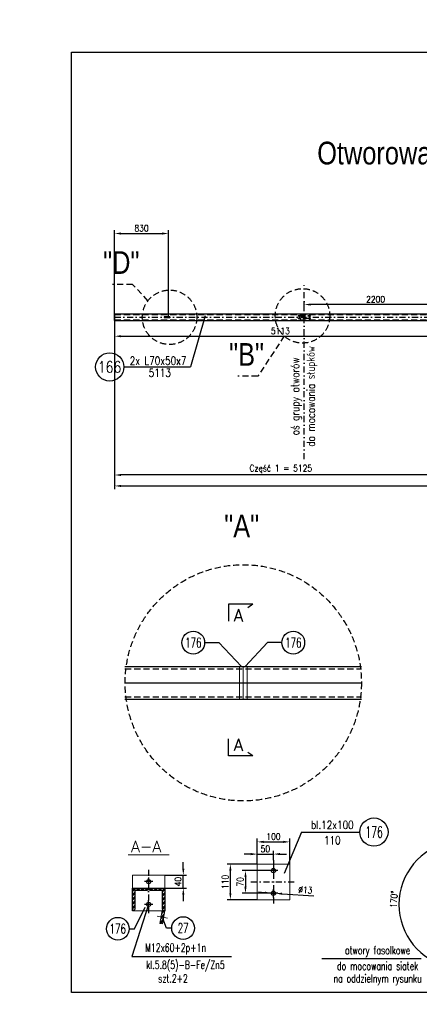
# Model space of a CAD drawing. Header units: millimetres. Extents: x -34919 to 306996, y -293018 to -145733.
# Tile 155 of 256: x 73727 to 74960, y -196154 to -193117. Entities that reach past the tile are written whole.
import ezdxf
from ezdxf.enums import TextEntityAlignment as Align

# ---------------------------------------------------------------- set-up
doc = ezdxf.new("R2010")
doc.units = ezdxf.units.MM
doc.header["$LTSCALE"] = 3
doc.linetypes.add('DASHDOT', pattern=[25.4, 12.7, -6.35, 0, -6.35])
doc.linetypes.add('HIDDEN', pattern=[9.525, 6.35, -3.175])
for name, color, linetype in [('0_18', 4, 'Continuous'), ('1_Słupy', 1, 'Continuous'), ('CIENKA', 4, 'Continuous'), ('K-wypełnienia', 8, 'Continuous'), ('LAYER0', 7, 'Continuous'), ('poziome 1', 7, 'Continuous'), ('Prz', 5, 'Continuous'), ('slupki', 7, 'Continuous'), ('stezenia', 4, 'Continuous'), ('TROJKAT', 21, 'Continuous')]:
    doc.layers.add(name, color=color, linetype=linetype)
doc.layers.add('OPISY', color=2, linetype='Continuous', lineweight=13)
doc.layers.add('SIATKA', color=5, linetype='Continuous', lineweight=18)
doc.styles.add('ARIAL', font='arial.ttf', dxfattribs={"width": 0.7, "height": 300})
doc.styles.add('NOVE3', font='romans.shx', dxfattribs={"width": 0.7})
doc.styles.add('R20', font='romans.shx', dxfattribs={"width": 0.85})
doc.styles.add('R50', font='romans.shx', dxfattribs={"width": 0.85, "height": 50})
doc.styles.add('ROMANS', font='romans.shx')
doc.styles.add('WYMIARY', font='ROMANS.shx', dxfattribs={"width": 0.75, "oblique": 15})
doc.dimstyles.new('Skala 1_10', dxfattribs={"dimscale": 10, "dimtxt": 2, "dimasz": 2, "dimexe": 1, "dimexo": 0, "dimtad": 1, "dimdec": 0, "dimdsep": 46, "dimtxsty": 'R20', "dimcen": 0, "dimclrd": 4, "dimclre": 4, "dimclrt": 3, "dimadec": 0, "dimazin": 0, "dimtfac": 1, "dimtdec": 0, "dimtix": 1, "dimtmove": 0, "dimatfit": 2, "dimfxl": 1, "dimtolj": 1, "dimtzin": 0, "dimarcsym": 0})
doc.dimstyles.new('Skala 1_10_50', dxfattribs={"dimscale": 10, "dimtxt": 2, "dimasz": 2, "dimexe": 1, "dimexo": 0, "dimtad": 1, "dimdec": 0, "dimlfac": 5, "dimdsep": 46, "dimtxsty": 'R20', "dimcen": 0, "dimclrd": 4, "dimclre": 4, "dimclrt": 3, "dimadec": 0, "dimazin": 0, "dimtfac": 1, "dimtdec": 0, "dimtix": 1, "dimtmove": 0, "dimatfit": 2, "dimfxl": 1, "dimtolj": 1, "dimtzin": 0, "dimarcsym": 0})

# ---------------------------------------------------------------- blocks, each defined once
blk = doc.blocks.new('A$C1702099F')
at = {"color": 6}
for p, q in [((13, 6.5), (-13, 6.5)), ((13, -6.5), (-13, -6.5))]:
    blk.add_line(p, q, dxfattribs=at)
for centre, start, end in [((-13, 0), 90, 270), ((13, 0), 270, 90)]:
    blk.add_arc(centre, 6.5, start, end, dxfattribs=at)
blk = doc.blocks.new('*D1513')
at = {"layer": 'Defpoints', "color": 0, "transparency": 16777216}
for p in [(74020.3, -194024.4), (75045.3, -194008.4), (74020.3, -194521.1)]:
    blk.add_point(p, dxfattribs=at)
at = {"layer": 'stezenia', "color": 4, "lineweight": -2, "transparency": 16777216}
for p, q in [((74020.3, -194024.4), (74020.3, -194531.1)), ((75045.3, -194008.4), (75045.3, -194531.1)), ((75025.3, -194521.1), (74040.3, -194521.1))]:
    blk.add_line(p, q, dxfattribs=at)
at = {"layer": 'stezenia', "color": 4, "transparency": 16777216}
for points in [[(74040.3, -194517.8), (74040.3, -194524.4), (74020.3, -194521.1)], [(75025.3, -194517.8), (75025.3, -194524.4), (75045.3, -194521.1)]]:
    blk.add_solid(points, dxfattribs=at)
at = {"layer": 'stezenia', "color": 3, "transparency": 16777216, "insert": (74532.8, -194502.5), "char_height": 20, "attachment_point": 5, "style": 'R20'}
blk.add_mtext('\\A1;Część 1 = 5125', dxfattribs=at)
blk = doc.blocks.new('*D1620')
at = {"layer": 'Defpoints', "color": 0, "transparency": 16777216}
for p in [(74605.3, -193995.5), (74605.3, -194015.5, 0), (75045.3, -194008.4)]:
    blk.add_point(p, dxfattribs=at)
at = {"layer": 'stezenia', "color": 4, "lineweight": -2, "transparency": 16777216}
for p, q in [((74605.3, -194015.5), (74605.3, -193985.5)), ((75025.3, -193995.5), (74625.3, -193995.5)), ((75045.3, -194008.4), (75045.3, -193985.5))]:
    blk.add_line(p, q, dxfattribs=at)
at = {"layer": 'stezenia', "color": 4, "transparency": 16777216}
for points in [[(74625.3, -193992.2), (74625.3, -193998.8), (74605.3, -193995.5)], [(75025.3, -193992.2), (75025.3, -193998.8), (75045.3, -193995.5)]]:
    blk.add_solid(points, dxfattribs=at)
at = {"layer": 'stezenia', "color": 3, "transparency": 16777216, "insert": (74825.3, -193979.3), "char_height": 20, "attachment_point": 5, "style": 'R20'}
blk.add_mtext('\\A1;2200', dxfattribs=at)
blk = doc.blocks.new('*D1625')
at = {"layer": 'Defpoints', "color": 0, "transparency": 16777216}
for p in [(74020.3, -194044.4, 0), (75042.9, -194044.4, 0), (75042.9, -194093.1)]:
    blk.add_point(p, dxfattribs=at)
at = {"layer": 'stezenia', "color": 4, "lineweight": -2, "transparency": 16777216}
for p, q in [((74020.3, -194044.4), (74020.3, -194103.1)), ((75042.9, -194044.4), (75042.9, -194103.1)), ((74040.3, -194093.1), (75022.9, -194093.1))]:
    blk.add_line(p, q, dxfattribs=at)
at = {"layer": 'stezenia', "color": 4, "transparency": 16777216}
for points in [[(74040.3, -194089.8), (74040.3, -194096.5), (74020.3, -194093.1)], [(75022.9, -194089.8), (75022.9, -194096.5), (75042.9, -194093.1)]]:
    blk.add_solid(points, dxfattribs=at)
at = {"layer": 'stezenia', "color": 3, "transparency": 16777216, "insert": (74531.6, -194076.9), "char_height": 20, "attachment_point": 5, "style": 'R20'}
blk.add_mtext('\\A1;5113', dxfattribs=at)
blk = doc.blocks.new('*D1515')
at = {"layer": 'Defpoints', "color": 0, "transparency": 16777216}
for p in [(74377.3, -195721), (74460.2, -195721), (74460.2, -195831)]:
    blk.add_point(p, dxfattribs=at)
at = {"layer": 'SIATKA', "color": 4, "lineweight": -2, "transparency": 16777216}
for p, q in [((74460.2, -195721), (74367.3, -195721)), ((74377.3, -195811), (74377.3, -195741)), ((74460.2, -195831), (74367.3, -195831))]:
    blk.add_line(p, q, dxfattribs=at)
at = {"layer": 'SIATKA', "color": 4, "transparency": 16777216}
for points in [[(74374, -195741), (74380.7, -195741), (74377.3, -195721)], [(74374, -195811), (74380.7, -195811), (74377.3, -195831)]]:
    blk.add_solid(points, dxfattribs=at)
at = {"layer": 'SIATKA', "color": 3, "transparency": 16777216, "insert": (74361.1, -195776), "char_height": 20, "attachment_point": 5, "rotation": 90, "style": 'R20'}
blk.add_mtext('\\A1;110', dxfattribs=at)
blk = doc.blocks.new('*D1516')
at = {"layer": 'Defpoints', "color": 0, "transparency": 16777216}
for p in [(74560.2, -195652.6), (74460.2, -195721), (74560.2, -195721)]:
    blk.add_point(p, dxfattribs=at)
at = {"layer": 'SIATKA', "color": 4, "lineweight": -2, "transparency": 16777216}
for p, q in [((74460.2, -195721), (74460.2, -195642.6)), ((74560.2, -195721), (74560.2, -195642.6)), ((74480.2, -195652.6), (74540.2, -195652.6))]:
    blk.add_line(p, q, dxfattribs=at)
at = {"layer": 'SIATKA', "color": 4, "transparency": 16777216}
for points in [[(74480.2, -195649.2), (74480.2, -195655.9), (74460.2, -195652.6)], [(74540.2, -195649.2), (74540.2, -195655.9), (74560.2, -195652.6)]]:
    blk.add_solid(points, dxfattribs=at)
at = {"layer": 'SIATKA', "color": 3, "lineweight": 0, "transparency": 16777216, "insert": (74510.2, -195636.3), "char_height": 20, "attachment_point": 5, "style": 'R20'}
blk.add_mtext('\\A1;100', dxfattribs=at)
blk = doc.blocks.new('*D1517')
at = {"layer": 'Defpoints', "color": 0, "transparency": 16777216}
for p in [(74497.2, -195741), (74423.9, -195811), (74497.2, -195811)]:
    blk.add_point(p, dxfattribs=at)
at = {"layer": 'SIATKA', "color": 4, "lineweight": -2, "transparency": 16777216}
for p, q in [((74497.2, -195741), (74413.9, -195741)), ((74423.9, -195761), (74423.9, -195791)), ((74497.2, -195811), (74413.9, -195811))]:
    blk.add_line(p, q, dxfattribs=at)
at = {"layer": 'SIATKA', "color": 4, "transparency": 16777216}
for points in [[(74420.6, -195761), (74427.2, -195761), (74423.9, -195741)], [(74420.6, -195791), (74427.2, -195791), (74423.9, -195811)]]:
    blk.add_solid(points, dxfattribs=at)
at = {"layer": 'SIATKA', "color": 3, "transparency": 16777216, "insert": (74407.6, -195776), "char_height": 20, "attachment_point": 5, "rotation": 90, "style": 'R20'}
blk.add_mtext('\\A1;70', dxfattribs=at)
blk = doc.blocks.new('*D1518')
at = {"layer": 'Defpoints', "color": 0, "transparency": 16777216}
for p in [(74510.2, -195690.3), (74460.2, -195721), (74510.2, -195709.5)]:
    blk.add_point(p, dxfattribs=at)
at = {"layer": 'SIATKA', "color": 4, "lineweight": -2, "transparency": 16777216}
for p, q in [((74440.2, -195690.3), (74420.2, -195690.3)), ((74460.2, -195721), (74460.2, -195680.3)), ((74460.2, -195690.3), (74510.2, -195690.3)), ((74510.2, -195709.5), (74510.2, -195680.3)), ((74530.2, -195690.3), (74550.2, -195690.3))]:
    blk.add_line(p, q, dxfattribs=at)
at = {"layer": 'SIATKA', "color": 4, "transparency": 16777216}
for points in [[(74440.2, -195686.9), (74440.2, -195693.6), (74460.2, -195690.3)], [(74530.2, -195686.9), (74530.2, -195693.6), (74510.2, -195690.3)]]:
    blk.add_solid(points, dxfattribs=at)
at = {"layer": 'SIATKA', "color": 3, "transparency": 16777216, "insert": (74485.2, -195674), "char_height": 20, "attachment_point": 5, "style": 'R20'}
blk.add_mtext('\\A1;50', dxfattribs=at)
blk = doc.blocks.new('*D1519')
at = {"layer": 'Defpoints', "color": 0, "transparency": 16777216}
for p in [(74503.7, -195810.6), (74516.7, -195811.4)]:
    blk.add_point(p, dxfattribs=at)
at = {"layer": 'SIATKA', "color": 4, "lineweight": -2, "transparency": 16777216}
for p, q in [((74483.8, -195809.3), (74463.8, -195808.1)), ((74503.7, -195810.6), (74516.7, -195811.4)), ((74536.7, -195812.6), (74635.2, -195818.7))]:
    blk.add_line(p, q, dxfattribs=at)
at = {"layer": 'SIATKA', "color": 4, "transparency": 16777216}
for points in [[(74484, -195806), (74483.6, -195812.7), (74503.7, -195810.6)], [(74536.9, -195809.3), (74536.5, -195815.9), (74516.7, -195811.4)]]:
    blk.add_solid(points, dxfattribs=at)
at = {"layer": 'SIATKA', "color": 3, "transparency": 16777216, "insert": (74608.5, -195800.8), "char_height": 20, "attachment_point": 5, "rotation": 356.4557, "style": 'R20'}
blk.add_mtext('\\A1;∅13', dxfattribs=at)
blk = doc.blocks.new('*D1628')
at = {"layer": 'Defpoints', "color": 0, "transparency": 16777216}
for p in [(74175.1, -195755.3), (74232.1, -195755.3), (74175.1, -195795.3)]:
    blk.add_point(p, dxfattribs=at)
at = {"layer": 'LAYER0', "color": 4, "lineweight": -2, "transparency": 16777216}
for p, q in [((74232.1, -195735.3), (74232.1, -195715.3)), ((74175.1, -195755.3), (74242.1, -195755.3)), ((74232.1, -195795.3), (74232.1, -195755.3)), ((74175.1, -195795.3), (74242.1, -195795.3)), ((74232.1, -195815.3), (74232.1, -195835.3))]:
    blk.add_line(p, q, dxfattribs=at)
at = {"layer": 'LAYER0', "color": 4, "transparency": 16777216}
for points in [[(74228.7, -195735.3), (74235.4, -195735.3), (74232.1, -195755.3)], [(74228.7, -195815.3), (74235.4, -195815.3), (74232.1, -195795.3)]]:
    blk.add_solid(points, dxfattribs=at)
at = {"layer": 'LAYER0', "color": 3, "transparency": 16777216, "insert": (74215.8, -195775.3), "char_height": 20, "attachment_point": 5, "rotation": 90, "style": 'R20'}
blk.add_mtext('\\A1;40', dxfattribs=at)
blk = doc.blocks.new('*D1524')
at = {"layer": 'Defpoints', "color": 0, "transparency": 16777216}
for p in [(74186.3, -193776.4), (74020.3, -194024.4), (74186.3, -194033.6, 0)]:
    blk.add_point(p, dxfattribs=at)
at = {"layer": 'stezenia', "color": 4, "lineweight": -2, "transparency": 16777216}
for p, q in [((74020.3, -194024.4), (74020.3, -193766.4)), ((74040.3, -193776.4), (74166.3, -193776.4)), ((74186.3, -194033.6), (74186.3, -193766.4))]:
    blk.add_line(p, q, dxfattribs=at)
at = {"layer": 'stezenia', "color": 4, "transparency": 16777216}
for points in [[(74040.3, -193773.1), (74040.3, -193779.8), (74020.3, -193776.4)], [(74166.3, -193773.1), (74166.3, -193779.8), (74186.3, -193776.4)]]:
    blk.add_solid(points, dxfattribs=at)
at = {"layer": 'stezenia', "color": 3, "transparency": 16777216, "insert": (74103.3, -193760.2), "char_height": 20, "attachment_point": 5, "style": 'R20'}
blk.add_mtext('\\A1;830', dxfattribs=at)
blk = doc.blocks.new('A$C65393CC2')
at = {"layer": 'slupki'}
h = blk.add_hatch(dxfattribs=at)
h.set_pattern_fill('ANSI32', angle=360)
h.set_pattern_definition([(45, (-80114.047, -2356.9), (-6.7351921, 6.7351921), []), (45, (-80109.5565, -2356.9), (-6.7351921, 6.7351921), [])])
h.paths.add_polyline_path([(-15.1, -38.7), (-7.3, -40.2), (-3.7, -20.5), (-11.6, -19.1)])
h.paths.add_polyline_path([(0, 0), (-7.9, 1.4), (-11.6, -19.1), (-3.7, -20.5)])
at = {"layer": 'SIATKA', "color": 3}
for p, q in [((-15.1, -38.7, 0), (-7.9, 1.4)), ((0, 0), (-7.9, 1.4)), ((0, 0), (-7.3, -40.2, 0)), ((8.1, -22.6, 0), (-23.4, -16.9, 0)), ((-7.3, -40.2, 0), (-15.1, -38.7, 0))]:
    blk.add_line(p, q, dxfattribs=at)
blk = doc.blocks.new('*D1633')
at = {"layer": 'Defpoints', "color": 0, "transparency": 16777216}
for p in [(74929.7, -195737.9), (75093.2, -195775.8), (75093.2, -195845.8), (75093.2, -195845.8), (75085.9, -195886, 0)]:
    blk.add_point(p, dxfattribs=at)
at = {"layer": 'SIATKA', "color": 4, "lineweight": -2, "transparency": 16777216}
for p, q in [((75093.2, -195775.8), (75093.2, -195639.9)), ((75085.9, -195886), (75056.5, -196048.4))]:
    blk.add_line(p, q, dxfattribs=at)
blk.add_arc((75093.2, -195845.8), 195.9, 95.852, 253.8857, dxfattribs=at)
at = {"layer": 'SIATKA', "color": 4, "transparency": 16777216}
for points in [[(75073.1, -195647.6), (75073.4, -195654.3), (75093.2, -195649.9)], [(75039.6, -196030.8), (75038.1, -196037.3), (75058.3, -196038.6)]]:
    blk.add_solid(points, dxfattribs=at)
at = {"layer": 'SIATKA', "color": 3, "transparency": 16777216, "insert": (74881.7, -195830), "char_height": 20, "attachment_point": 5, "rotation": 85.7348, "style": 'R20'}
blk.add_mtext('\\A1;170°', dxfattribs=at)
blk = doc.blocks.new('*D1532')
at = {"layer": 'Defpoints', "color": 0, "transparency": 16777216}
for p in [(74020.3, -194428.2), (77670.3, -194428.2), (77670.3, -194554.9)]:
    blk.add_point(p, dxfattribs=at)
at = {"layer": 'stezenia', "color": 4, "lineweight": -2, "transparency": 16777216}
for p, q in [((74020.3, -194428.2), (74020.3, -194564.9)), ((77670.3, -194428.2), (77670.3, -194564.9)), ((74040.3, -194554.9), (77650.3, -194554.9))]:
    blk.add_line(p, q, dxfattribs=at)
at = {"layer": 'stezenia', "color": 4, "transparency": 16777216}
for points in [[(74040.3, -194551.6), (74040.3, -194558.3), (74020.3, -194554.9)], [(77650.3, -194551.6), (77650.3, -194558.3), (77670.3, -194554.9)]]:
    blk.add_solid(points, dxfattribs=at)
at = {"layer": 'stezenia', "color": 3, "transparency": 16777216, "insert": (75845.3, -194538.7), "char_height": 20, "attachment_point": 5, "style": 'R20'}
blk.add_mtext('\\A1;18250', dxfattribs=at)

msp = doc.modelspace()

# ---------------------------------------------------------------- hatches: boundary and pattern name
at = {"layer": 'slupki'}
h = msp.add_hatch(dxfattribs=at)
h.set_pattern_fill('ANSI32', angle=360)
h.set_pattern_definition([(45, (22765.331, -200341.394), (-6.7351921, 6.7351921), []), (45, (22769.821, -200341.394), (-6.7351921, 6.7351921), [])])
h.paths.add_polyline_path([(74075.095, -195795.254), (74125.095, -195795.254), (74125.095, -195797.165, -0.41421356), (74120.007, -195802.254), (74082.095, -195802.254), (74082.095, -195860.165, -0.41421356), (74077.007, -195865.254), (74075.095, -195865.254)])
h.paths.add_polyline_path([(74125.095, -195797.165), (74125.095, -195795.254), (74175.095, -195795.254), (74175.095, -195865.254), (74173.184, -195865.254, -0.41421356), (74168.095, -195860.165), (74168.095, -195802.254), (74130.184, -195802.254, -0.41421356)])

# ---------------------------------------------------------------- linework, layer by layer
for p, q in [((74588.264, -194030.441, 0), (74592.341, -194030.441, 0)), ((74622.341, -194030.441, 0), (74618.264, -194030.441, 0)), ((74588.264, -194038.441, 0), (74592.341, -194038.441, 0)), ((74590.303, -194040.479, 0), (74590.303, -194036.402, 0)), ((74622.341, -194038.441, 0), (74618.264, -194038.441, 0)), ((74620.303, -194040.479, 0), (74620.303, -194036.402, 0))]:
    msp.add_line(p, q)
at = {"color": 4}
for p, q in [((74048.707, -194187.945, 0), (74254.076, -194187.945, 0)), ((74596.48, -195622.368, 0), (74776.598, -195622.368, 0))]:
    msp.add_line(p, q, dxfattribs=at)
at = {"color": 1}
for p, q in [((74446.612, -194919.633, 0), (74371.794, -194919.633, 0)), ((74371.794, -194919.633, 0), (74371.794, -194972.309, 0)), ((74446.612, -194919.633, 0), (74431.011, -194930.431, 0)), ((74371.794, -195387.706, 0), (74371.794, -195335.03, 0)), ((74446.612, -195387.706, 0), (74371.794, -195387.706, 0)), ((74446.612, -195387.706, 0), (74431.011, -195376.908, 0))]:
    msp.add_line(p, q, dxfattribs=at)
for centre in [(74590.303, -194030.441, 0), (74620.303, -194030.441, 0), (74590.303, -194038.441, 0), (74620.303, -194038.441, 0)]:
    msp.add_circle(centre, 1.3)
at = {"color": 4}
for centre in [(74262.857, -195038.183, 0), (74571.363, -195038.183, 0), (74029.942, -195920.424, 0), (74231.381, -195918.496, 0)]:
    msp.add_circle(centre, 35, dxfattribs=at)
at = {"color": 6}
for centre in [(74510.21, -195740.97, 0), (74125.095, -195775.254, 0), (74510.21, -195810.97, 0), (74125.095, -195845.254, 0)]:
    msp.add_circle(centre, 6.5, dxfattribs=at)
at = {"layer": '0_18'}
msp.add_line((74299.122, -194030.339, 0), (74254.076, -194187.945, 0), dxfattribs=at)
at = {"layer": 'CIENKA', "linetype": 'Continuous'}
for p, q in [((74297.857, -195038.183, 0), (74342.06, -195038.183, 0)), ((74536.363, -195038.183, 0), (74492.16, -195038.183, 0)), ((74596.48, -195622.368, 0), (74542.966, -195750.015, 0)), ((74064.942, -195920.424, 0), (74081.169, -195920.424, 0)), ((74196.381, -195918.496, 0), (74180.154, -195918.496, 0))]:
    msp.add_line(p, q, dxfattribs=at)
at = {"layer": 'CIENKA', "linetype": 'Continuous', "elevation": 0, "flags": 128}
for points in [[(74342.06, -195038.183), (74411.11, -195112.143)], [(74492.16, -195038.183), (74423.11, -195112.143)], [(74081.169, -195920.424), (74114.546, -195854.128)], [(74180.154, -195918.496), (74169.368, -195888.745)]]:
    msp.add_lwpolyline(points, dxfattribs=at)
at = {"layer": 'K-wypełnienia', "color": 1, "linetype": 'Continuous'}
for centre in [(74005.141, -194187.945, 0), (74820.164, -195622.368, 0)]:
    msp.add_circle(centre, 43.566, dxfattribs=at)
at = {"layer": 'OPISY', "color": 1, "elevation": 0, "flags": 128}
msp.add_lwpolyline([(74188.21, -195692.806), (74061.98, -195692.806)], dxfattribs=at)
at = {"layer": 'poziome 1', "color": 3, "linetype": 'HIDDEN'}
for p, q in [((74075.483, -193933.415, 0), (74013.826, -193933.415, 0)), ((74122.925, -193983.718, 0), (74075.483, -193933.415, 0)), ((74543.202, -194092.471, 0), (74461.856, -194216.843, 0)), ((74461.856, -194216.843, 0), (74400.199, -194216.843, 0))]:
    msp.add_line(p, q, dxfattribs=at)
at = {"layer": 'poziome 1', "color": 3}
for p, q in [((74020.303, -194024.441, 0), (77670.303, -194024.441, 0)), ((74020.303, -194044.441, 0), (77670.303, -194044.441, 0)), ((74052.03, -195112.143, 0), (74781.486, -195112.143, 0)), ((74052.03, -195212.143, 0), (74781.486, -195212.143, 0))]:
    msp.add_line(p, q, dxfattribs=at)
at = {"layer": 'poziome 1', "linetype": 'HIDDEN'}
for p, q in [((74020.303, -194025.841, 0), (77670.303, -194025.841, 0)), ((74020.303, -194043.041, 0), (77670.303, -194043.041, 0)), ((74052.03, -195119.143, 0), (74781.486, -195119.143, 0)), ((74052.03, -195205.143, 0), (74781.486, -195205.143, 0))]:
    msp.add_line(p, q, dxfattribs=at)
at = {"layer": 'poziome 1', "color": 4}
msp.add_line((74052.03, -195162.143, 0), (74781.486, -195162.143, 0), dxfattribs=at)
at = {"layer": 'poziome 1', "color": 2, "elevation": 0}
for points in [[(74075.095, -195795.254), (74125.095, -195795.254), (74125.095, -195797.165, -0.41421356), (74120.007, -195802.254), (74082.095, -195802.254), (74082.095, -195860.165, -0.41421356), (74077.007, -195865.254), (74075.095, -195865.254)], [(74125.095, -195797.165), (74125.095, -195795.254), (74175.095, -195795.254), (74175.095, -195865.254), (74173.184, -195865.254, -0.41421356), (74168.095, -195860.165), (74168.095, -195802.254), (74130.184, -195802.254, -0.41421356)]]:
    msp.add_lwpolyline(points, format="xyb", close=True, dxfattribs=at)
at = {"layer": 'poziome 1', "color": 3, "linetype": 'HIDDEN'}
for centre, radius in [((74189.612, -194034.826, 0), 84.018), ((74599.869, -194030.441, 0), 84.018), ((74417.11, -195162.143, 0), 364.376)]:
    msp.add_circle(centre, radius, dxfattribs=at)
at = {"layer": 'Prz', "elevation": 0}
msp.add_lwpolyline([(77987.395, -196117.464), (73887.395, -196117.464), (73887.395, -193217.464), (77987.395, -193217.464)], close=True, dxfattribs=at)
at = {"layer": 'SIATKA', "color": 6, "elevation": 0}
for points in [[(74405.11, -195212.143), (74417.11, -195212.143), (74417.11, -195112.143), (74405.11, -195112.143)], [(74429.11, -195212.143), (74417.11, -195212.143), (74417.11, -195112.143), (74429.11, -195112.143)]]:
    msp.add_lwpolyline(points, close=True, dxfattribs=at)
for points in [[(74460.21, -195830.97), (74460.21, -195720.97), (74560.21, -195720.97), (74560.21, -195830.97), (74460.21, -195830.97)], [(74075.095, -195865.254), (74075.095, -195755.254), (74175.095, -195755.254), (74175.095, -195865.254), (74075.095, -195865.254)]]:
    msp.add_lwpolyline(points, dxfattribs=at)
at = {"layer": 'slupki', "color": 4, "linetype": 'DASHDOT', "ltscale": 0.5}
for p, q in [((74605.303, -194472.621, 0), (74605.303, -193935.741, 0)), ((74020.303, -194034.441, 0), (77670.303, -194034.441, 0))]:
    msp.add_line(p, q, dxfattribs=at)
at = {"layer": 'slupki', "color": 4, "linetype": 'DASHDOT', "ltscale": 0.5, "elevation": 0}
msp.add_lwpolyline([(74590.303, -194030.441), (74620.303, -194030.441), (74620.303, -194038.441), (74590.303, -194038.441)], close=True, dxfattribs=at)
for points in [[(74510.21, -195709.465), (74510.21, -195848.388)], [(74125.095, -195738.349), (74125.095, -195882.825)], [(74440.749, -195775.97), (74579.672, -195775.97)]]:
    msp.add_lwpolyline(points, dxfattribs=at)
at = {"layer": 'slupki', "color": 4, "linetype": 'DASHDOT', "elevation": 0, "flags": 128}
for points in [[(74510.21, -195727.97), (74510.21, -195753.97)], [(74125.095, -195762.254), (74125.095, -195788.254)], [(74523.21, -195740.97), (74497.21, -195740.97)], [(74138.095, -195775.254), (74112.095, -195775.254)], [(74523.21, -195810.97), (74497.21, -195810.97)], [(74510.21, -195823.97), (74510.21, -195797.97)], [(74138.095, -195845.254), (74112.095, -195845.254)], [(74125.095, -195858.254), (74125.095, -195832.254)]]:
    msp.add_lwpolyline(points, dxfattribs=at)
at = {"layer": 'stezenia', "color": 3}
msp.add_line((74020.303, -194044.441, 0), (74020.303, -194024.441, 0), dxfattribs=at)
at = {"layer": 'stezenia', "color": 6, "elevation": 0}
msp.add_lwpolyline([(74173.103, -194035.241), (74190.303, -194035.241), (74190.303, -194033.641), (74173.103, -194033.641)], close=True, dxfattribs=at)
at = {"layer": 'TROJKAT', "color": 4, "linetype": 'Continuous'}
for p, q in [((74125.095, -195845.254, 0), (74073.581, -196005.573, 0)), ((74073.581, -196005.573, 0), (74380.629, -196005.573, 0)), ((74966.147, -196013.688, 0), (74659.099, -196013.688, 0))]:
    msp.add_line(p, q, dxfattribs=at)

# ---------------------------------------------------------------- block references
at = {"layer": 'SIATKA', "color": 3, "xscale": 0.2, "yscale": 0.2, "zscale": 0.2}
for p in [(74590.303, -194030.441, 0), (74620.303, -194030.441, 0), (74590.303, -194038.441, 0), (74620.303, -194038.441, 0)]:
    msp.add_blockref('A$C1702099F', p, dxfattribs=at)
at = {"layer": 'SIATKA', "color": 3}
msp.add_blockref('A$C65393CC2', (74175.095, -195865.254, 0), dxfattribs=at)

# ---------------------------------------------------------------- texts
at = {"color": 3, "style": 'WYMIARY', "width": 0.65}
for s, p in [('176', (74262.857, -195038.183, 0)), ('176', (74571.363, -195038.183, 0)), ('176', (74029.942, -195920.424, 0)), ('27', (74231.381, -195918.496, 0))]:
    msp.add_text(s, height=30, dxfattribs=at).set_placement(p, align=Align.MIDDLE)
at = {"color": 20, "insert": (33837.901, -182331.101), "char_height": 300, "width": 16331.01415, "attachment_point": 1, "style": 'NOVE3'}
msp.add_mtext('{\\C1;Wytyczne montażowe\\P\\H0.83333x;\\C3;Podczas montażu należy bezwzględnie przestrzegać dopuszczalnych tolerancji z uwagi na ścisłe dopasowanie elementów amortyzujących ugięcia dźwigarów przekrycia auli.\\P\\H1.2x;\\C1;\\PZabezpieczenia antykorozyjne.\\C256;\\P\\H0.83333x;\\C3;Wszystkie elementy stalowe konstrukcji należy poddać ocynkowaniu ogniowemu.\\PKonstrukcje przeznaczone do cynkowania ogniowego powinny odpowiadać następującym warunkom:\\P\\pl900;^I1. Spoiny powinny być wykonane metodą półautomatyczną w osłonie gazów ochronnych. Nie zaleca się spawania elektrodą otuloną, ze względu na złą jakość powłoki cynkowej na spoinach.\\P^I2. Powierzchnia konstrukcji powinna być wolna od: zawalcowań, zgorzelin, odprysków po spawaniu, ostrych krawędzi, zanieczyszczeń farbami, olejami, emulsjami oraz innymi materiałami stosowanymi przy trasowaniu, znakowaniu, spawaniu, wierceniu itp. W przypadku spawania elektrodą należy dokładnie usunąć otulinę spawalniczą w celu zminimalizowania wad powłoki. Po ocynkowaniu uwydatnią się wady jakości powierzchni stali np. zawalcowania, rysy traserskie, zeszlifowania, pory, odpryski spawalnicze, wadliwe spoiny.\\P^I3. Elementy konstrukcyjne powinny posiadać odpowiednie otwory technologiczne do odpowietrzenia, swobodnego przepływu cynku zewnątrz i wewnątrz elementu oraz do podwieszenia (mogą być przyspawane uchwyty z blachy z otworami).\\P^I4. W przypadku powierzchni spawanych na zakładkę, spoina powinna być szczelna ze wszystkich stron (spawana na około), a nakładki szczelnie przylegać do konstrukcji. Przekroje skrzynkowe oraz powierzchnie nakładające się mogą powodować uszkodzenie konstrukcji - pękanie spoin.\\P^I5. Każdy element konstrukcyjny powinien składać się z jednego gatunku stali.\\P^I6. Konstrukcje nie powinny posiadać małych szczelin lub wnęk. Spoiny powinny być szczelne i zamknięte wokół elementu, ponieważ w przeciwnym przypadku mogą po cynkowaniu wylewać się z nich resztki topnika i kwasu pogarszając jakość powłoki (tzw. "krwawe wycieki").\\P^I7. Naddatek wymiarowy dla otworów pod śruby powinien wynosić 1 - 2 mm.\\PTermiczne oddziaływanie kąpieli cynkowej uwalnia w elementach naprężenia wewnętrzne, co może powodować odkształcenia. Szczególnie uwidacznia się to w elementach spawanych. Dotyczy to także dwuteowników spawanych, których odkształcenia po cynkowaniu mogą przekroczyć dopuszczalne normy, oraz nie usztywnionych arkuszy blach i otwartych kształtowników giętych.\\P\\C256;\\P\\pl0;\\H1.2x;\\C1;Malowanie konstrukcji.\\P\\H0.83333x;\\C3;Wszystkie elementy stalowe konstrukcji należy pomalować proszkowo na kolor RAL 9011}', dxfattribs=at)
at = {"layer": '1_Słupy', "color": 1, "style": 'ROMANS'}
for p in [(74387.598, -194972.838, 0), (74387.598, -195372.001, 0)]:
    msp.add_text('A', height=37.5, dxfattribs=at).set_placement(p)
at = {"layer": 'K-wypełnienia', "color": 1, "linetype": 'Continuous', "style": 'ARIAL', "width": 0.8}
for s, p in [('Otworowaniu boczne ścianek profilu otworami służącymi do mocowania siatek', (75999.476, -193536.444, 0)), ('"D"', (74040.767, -193865.871, 0)), ('"B"', (74427.14, -194149.3, 0)), ('"A"', (74412.199, -194678.572, 0))]:
    msp.add_text(s, height=70, dxfattribs=at).set_placement(p, align=Align.MIDDLE)
at = {"layer": 'OPISY', "style": 'R50', "width": 0.8}
for s, p in [('do mocowania słupków', (74628.506, -194278.726, 0)), ('oś grupy otworów', (74580.904, -194278.726, 0))]:
    msp.add_text(s, height=25, rotation=90, dxfattribs=at).set_placement(p, align=Align.MIDDLE)
for s, p in [('2x L70x50x7', (74154.181, -194168.597, 0)), ('5113', (74159.763, -194205.858, 0)), ('bl.12x100', (74691.752, -195600.155, 0)), ('110', (74691.752, -195647.757, 0))]:
    msp.add_text(s, height=25, dxfattribs=at).set_placement(p, align=Align.MIDDLE)
at = {"layer": 'OPISY', "color": 2}
for s, style, width, p in [('166', 'ROMANS', 0.8, (74004.63, -194187.955, 0)), ('176', 'R50', 0.6, (74820.556, -195622.159, 0))]:
    msp.add_text(s, height=35, dxfattribs=dict(at, style=style, width=width)).set_placement(p, align=Align.MIDDLE)
at = {"layer": 'OPISY', "color": 1, "style": 'ROMANS'}
msp.add_text('A-A', height=35, dxfattribs=at).set_placement((74070.938, -195684.351, 0))
at = {"layer": 'OPISY', "color": 3, "style": 'ROMANS', "width": 0.7}
for s, p in [('M12x60+2p+1n', (74208.266, -195991.188, 0)), ('otwory fasolkowe', (74831.462, -195999.304, 0)), ('kl.5.8(5)-B-Fe/Zn5', (74238.679, -196044.268, 0)), ('do mocowania siatek', (74831.462, -196047.804, 0)), ('szt.2+2', (74200.263, -196086.4, 0)), ('na oddzielnym rysunku', (74831.462, -196086.173, 0))]:
    msp.add_text(s, height=25, dxfattribs=at).set_placement(p, align=Align.CENTER)

# ---------------------------------------------------------------- dimensions: what is measured, and where the dimension line sits
at = {"layer": 'LAYER0', "color": 1}
dim = msp.add_linear_dim(base=(74232.067, -195755.254, 0), p1=(74175.095, -195795.254, 0), p2=(74175.095, -195755.254, 0), angle=90, dimstyle='Skala 1_10', dxfattribs=at)
dim.commit()
dim.dimension.update_dxf_attribs({"geometry": '*D1628', "text_midpoint": (74215.817, -195775.254, 0)})
at = {"layer": 'SIATKA', "color": 3, "lineweight": 0}
dim = msp.add_linear_dim(base=(74560.21, -195652.573, 0), p1=(74460.21, -195720.97, 0), p2=(74560.21, -195720.97, 0), dimstyle='Skala 1_10', dxfattribs=at)
dim.commit()
dim.dimension.update_dxf_attribs({"geometry": '*D1516', "text_midpoint": (74510.21, -195636.323, 0)})
at = {"layer": 'SIATKA', "color": 3}
dim = msp.add_angular_dim_2l(base=(74929.712, -195737.926), line1=((75093.22, -195845.825, 0), (75085.95, -195885.98, 0)), line2=((75093.22, -195775.825, 0), (75093.22, -195845.825, 0)), dimstyle='Skala 1_10', dxfattribs=at)
dim.commit()
dim.dimension.update_dxf_attribs({"geometry": '*D1633', "text_midpoint": (74897.862, -195831.255, 0), "dimtype": 162})
dim = msp.add_linear_dim(base=(74510.21, -195690.253, 0), p1=(74460.21, -195720.97, 0), p2=(74510.21, -195709.465, 0), dimstyle='Skala 1_10', dxfattribs=at)
dim.commit()
dim.dimension.update_dxf_attribs({"geometry": '*D1518', "text_midpoint": (74485.21, -195674.003, 0)})
for base, p1, p2, picture, middle in [((74377.343, -195720.97, 0), (74460.21, -195830.97, 0), (74460.21, -195720.97, 0), '*D1515', (74361.093, -195775.97, 0)), ((74423.884, -195810.97, 0), (74497.21, -195740.97, 0), (74497.21, -195810.97, 0), '*D1517', (74407.634, -195775.97, 0))]:
    dim = msp.add_linear_dim(base=base, p1=p1, p2=p2, angle=90, dimstyle='Skala 1_10', dxfattribs=at)
    dim.commit()
    dim.dimension.update_dxf_attribs({"geometry": picture, "text_midpoint": middle})
dim = msp.add_diameter_dim_2p(p1=(74503.723, -195810.569, 0), p2=(74516.698, -195811.372, 0), dimstyle='Skala 1_10', dxfattribs=at)
dim.commit()
dim.dimension.update_dxf_attribs({"geometry": '*D1519', "text_midpoint": (74607.52, -195816.998, 0), "dimtype": 163})
at = {"layer": 'stezenia', "color": 3}
dim = msp.add_linear_dim(base=(74186.303, -193776.439, 0), p1=(74020.303, -194024.441, 0), p2=(74186.303, -194033.641, 0), angle=180, dimstyle='Skala 1_10_50', dxfattribs=at)
dim.commit()
dim.dimension.update_dxf_attribs({"geometry": '*D1524', "text_midpoint": (74103.303, -193760.189, 0)})
for base, p1, p2, picture, middle in [((74605.303, -193995.511, 0), (75045.303, -194008.364, 0), (74605.303, -194015.539, 0), '*D1620', (74825.303, -193979.261, 0)), ((75042.903, -194093.134, 0), (74020.303, -194044.441, 0), (75042.903, -194044.441, 0), '*D1625', (74531.603, -194076.884, 0))]:
    dim = msp.add_linear_dim(base=base, p1=p1, p2=p2, dimstyle='Skala 1_10_50', dxfattribs=at)
    dim.commit()
    dim.dimension.update_dxf_attribs({"geometry": picture, "text_midpoint": middle})
dim = msp.add_linear_dim(base=(74020.303, -194521.096, 0), p1=(75045.303, -194008.364, 0), p2=(74020.303, -194024.441, 0), text='Część 1 = <>', dimstyle='Skala 1_10_50', dxfattribs=at)
dim.commit()
dim.dimension.update_dxf_attribs({"geometry": '*D1513', "text_midpoint": (74532.803, -194502.465, 0)})
dim = msp.add_linear_dim(base=(77670.303, -194554.943, 0), p1=(74020.303, -194428.218, 0), p2=(77670.303, -194428.218, 0), dimstyle='Skala 1_10_50', override={"dimtmove": 1}, dxfattribs=at)
dim.commit()
dim.dimension.update_dxf_attribs({"geometry": '*D1532', "text_midpoint": (75845.303, -194538.693, 0)})

doc.saveas('drawing.dxf')
